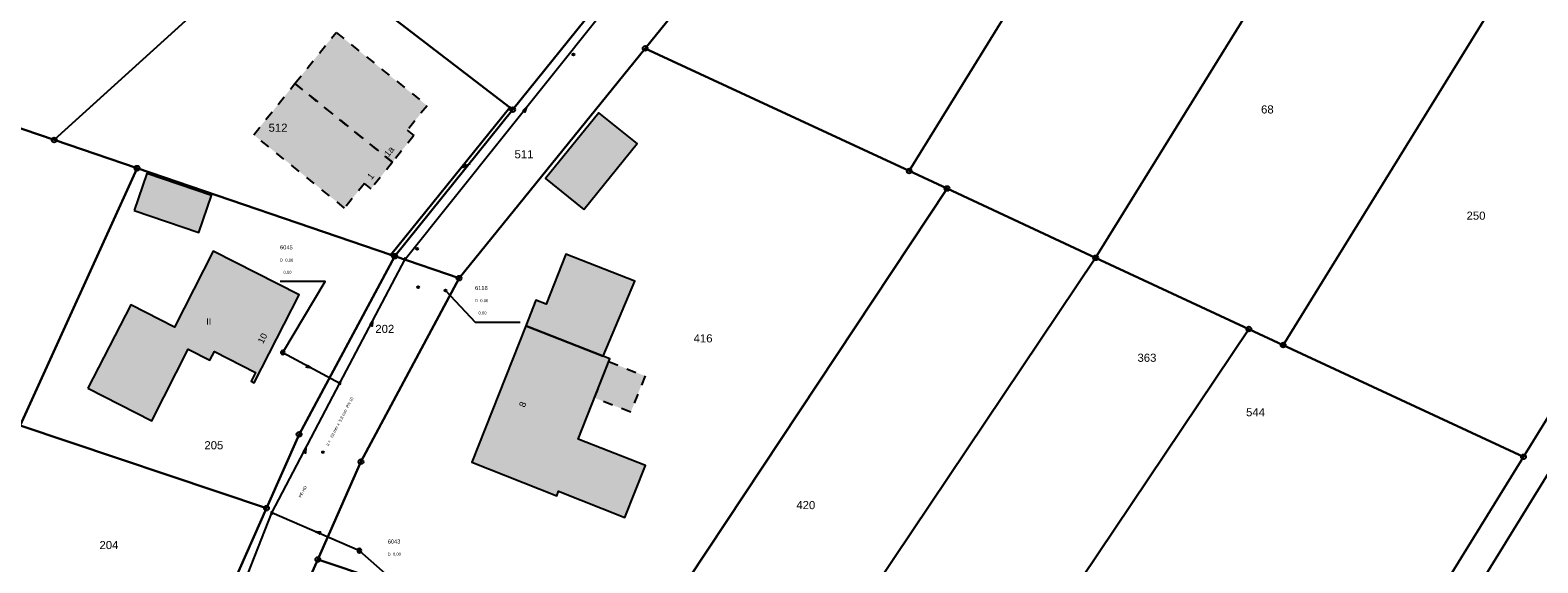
# Model space of a CAD drawing. Header units: metres. Extents: x 410063 to 2410512, y 5786105 to 5787650.
# Tile 11 of 30: x 2409890 to 2410044, y 5786784 to 5786838. Entities that reach past the tile are written whole.
import ezdxf

# ---------------------------------------------------------------- set-up
doc = ezdxf.new("R2010")
doc.units = ezdxf.units.M
doc.linetypes.add('DASHED_70', pattern=[2, 1, -1])
for name, color, linetype in [('DRUCK-DECKELH', 40, 'Continuous'), ('DRUCK-FLUßRICH', 40, 'Continuous'), ('DRUCK-HALTUNGE', 40, 'Continuous'), ('DRUCK-ROHRD-M', 40, 'Continuous'), ('DRUCK-ROHRMAT', 40, 'Continuous'), ('DRUCK-SCHACHTN', 40, 'Continuous'), ('DRUCK-SCHAECHT', 40, 'Continuous'), ('DRUCK-SOHLENH', 40, 'Continuous'), ('K100-FLST_GRENZEN', 40, 'Continuous'), ('K105-FLST_NUMMERN', 40, 'Continuous'), ('K125-GEB_LINIEN', 40, 'Continuous'), ('K125-GEB_LINIEN-FLAECHE', 2, 'Continuous'), ('K130-GEB_TEXTE', 40, 'Continuous'), ('K140-EINGER_GEBFL', 40, 'Continuous'), ('K140-EINGER_GEBFL-FLAECHE', 7, 'Continuous'), ('K141-EINGER_GEBTEXT', 40, 'Continuous'), ('SCHACHT-DECKHO', 40, 'Continuous'), ('SCHACHT-SOHLHO', 40, 'Continuous'), ('SCHAECHTE-OV', 40, 'Continuous'), ('SCHAECHTE-SCHN', 40, 'Continuous')]:
    doc.layers.add(name, color=color, linetype=linetype)
doc.styles.add('ARIAL', font='arial.ttf')

# ---------------------------------------------------------------- blocks, each defined once
blk = doc.blocks.new('233')
at = {"layer": 'K105-FLST_NUMMERN', "color": 7}
for points in [[(2, 0.5, 0), (0, 0, 0), (2, -0.5, 0)], [(0, 0, 0), (4, 0, 0)]]:
    blk.add_polyline3d(points, dxfattribs=at)
blk = doc.blocks.new('GRENZSTEIN')
at = {"color": 7, "linetype": 'Continuous'}
blk.add_circle((0.000001, 0.000001), 0.749999, dxfattribs=at)
blk = doc.blocks.new('251')
at = {"color": 40, "linetype": 'Continuous'}
blk.add_circle((0, 0), 0.175, dxfattribs=at)
blk = doc.blocks.new('140')
at = {"layer": 'DRUCK-FLUßRICH', "color": 12}
for points in [[(0, 0, 0), (6.9, 1, 0), (7, 0, 0), (0, 0, 0)], [(0.141, 0, 0), (0.165, 0.024, 0)], [(0.331, 0.048, 0), (0.283, 0, 0)], [(0.424, 0, 0), (0.496, 0.072, 0)], [(0.662, 0.096, 0), (0.566, 0, 0)], [(0.707, 0, 0), (0.827, 0.12, 0)], [(0.992, 0.144, 0), (0.849, 0, 0)], [(0.99, 0, 0), (1.158, 0.168, 0)], [(1.323, 0.192, 0), (1.131, 0, 0)], [(1.273, 0, 0), (1.489, 0.216, 0)], [(1.654, 0.24, 0), (1.414, 0, 0)], [(1.556, 0, 0), (1.819, 0.264, 0)], [(1.985, 0.288, 0), (1.697, 0, 0)], [(1.838, 0, 0), (2.15, 0.312, 0)], [(2.315, 0.336, 0), (1.98, 0, 0)], [(2.121, 0, 0), (2.481, 0.36, 0)], [(2.646, 0.384, 0), (2.263, 0, 0)], [(2.404, 0, 0), (2.812, 0.407, 0)], [(2.977, 0.431, 0), (2.546, 0, 0)], [(2.687, 0, 0), (3.142, 0.455, 0)], [(3.308, 0.479, 0), (2.828, 0, 0)], [(2.97, 0, 0), (3.473, 0.503, 0)], [(3.639, 0.527, 0), (3.111, 0, 0)], [(3.253, 0, 0), (3.804, 0.551, 0)], [(3.969, 0.575, 0), (3.394, 0, 0)], [(3.536, 0, 0), (4.135, 0.599, 0)], [(4.3, 0.623, 0), (3.677, 0, 0)], [(3.818, 0, 0), (4.466, 0.647, 0)], [(4.631, 0.671, 0), (3.96, 0, 0)], [(4.101, 0, 0), (4.796, 0.695, 0)], [(4.962, 0.719, 0), (4.243, 0, 0)], [(4.384, 0, 0), (5.127, 0.743, 0)], [(5.293, 0.767, 0), (4.525, 0, 0)], [(4.667, 0, 0), (5.458, 0.791, 0)], [(5.623, 0.815, 0), (4.808, 0, 0)], [(4.95, 0, 0), (5.789, 0.839, 0)], [(5.954, 0.863, 0), (5.091, 0, 0)], [(5.233, 0, 0), (6.119, 0.887, 0)], [(6.285, 0.911, 0), (5.374, 0, 0)], [(5.515, 0, 0), (6.45, 0.935, 0)], [(6.616, 0.959, 0), (5.657, 0, 0)], [(5.798, 0, 0), (6.781, 0.983, 0)], [(6.904, 0.964, 0), (5.94, 0, 0)], [(6.081, 0, 0), (6.916, 0.835, 0)], [(6.929, 0.707, 0), (6.223, 0, 0)], [(6.364, 0, 0), (6.942, 0.578, 0)], [(6.955, 0.45, 0), (6.505, 0, 0)], [(6.647, 0, 0), (6.968, 0.321, 0)], [(6.981, 0.193, 0), (6.788, 0, 0)], [(6.93, 0, 0), (6.994, 0.064, 0)]]:
    blk.add_polyline3d(points, dxfattribs=at)
blk = doc.blocks.new('147')
at = {"color": 12, "linetype": 'Continuous'}
blk.add_circle((0, 0), 1.25, dxfattribs=at)
at = {"layer": 'DRUCK-ROHRD-M', "color": 12}
blk.add_polyline3d([(-1.25, -1.25, 0), (1.25, 1.25, 0)], dxfattribs=at)
blk = doc.blocks.new('1002')
at = {"color": 7, "linetype": 'Continuous'}
for start, end in [(359.999977, 180.000023), (29.999995, 90.000023), (180.000023, 359.999977), (210.000012, 269.999977)]:
    blk.add_arc((0, 0), 2.5, start, end, dxfattribs=at)
at = {"layer": 'DRUCK-SCHAECHT', "color": 7}
for points in [[(0, 2.5, 0), (0, -2.5, 0)], [(2.165, 1.25, 0), (0, 1.25, 0), (0, 2.5, 0)], [(-2.165, -1.25, 0), (0, -1.25, 0), (0, -2.5, 0)]]:
    blk.add_polyline3d(points, dxfattribs=at)
blk = doc.blocks.new('1008')
at = {"color": 7, "linetype": 'Continuous'}
for start, end in [(360, 180), (180, 360)]:
    blk.add_arc((0, 0), 1.25, start, end, dxfattribs=at)
blk = doc.blocks.new('122')
at = {"color": 7, "linetype": 'Continuous'}
blk.add_circle((0, 0), 1.25, dxfattribs=at)

msp = doc.modelspace()

# ---------------------------------------------------------------- hatches: boundary and pattern name
at = {"layer": 'K125-GEB_LINIEN-FLAECHE', "true_color": 0xc7c8ca}
for points in [[(2409946.377, 5786819.837), (2409951.86, 5786826.592), (2409947.931, 5786829.75), (2409942.44, 5786822.991)], [(2409900.217, 5786819.738), (2409906.879, 5786817.454), (2409908.179, 5786821.246), (2409901.517, 5786823.53)], [(2409895.493, 5786801.501), (2409902.036, 5786798.157), (2409905.772, 5786805.498), (2409908.009, 5786804.36), (2409908.462, 5786805.25), (2409912.685, 5786803.101), (2409912.233, 5786802.21), (2409912.561, 5786802.042), (2409917.163, 5786811.054), (2409908.354, 5786815.535), (2409904.381, 5786807.742), (2409899.875, 5786810.04)], [(2409940.411, 5786807.899), (2409948.359, 5786804.76), (2409951.609, 5786812.475), (2409944.52, 5786815.259), (2409942.493, 5786810.117), (2409941.447, 5786810.52)], [(2409948.359, 5786804.76), (2409940.411, 5786807.899), (2409934.887, 5786793.893), (2409943.588, 5786790.461), (2409943.771, 5786790.924), (2409950.594, 5786788.233), (2409952.693, 5786793.553), (2409945.801, 5786796.271), (2409949.044, 5786804.494), (2409948.531, 5786804.692)]]:
    msp.add_hatch(color=9, dxfattribs=at).paths.add_polyline_path(points)
at = {"layer": 'K140-EINGER_GEBFL-FLAECHE'}
for color, points in [(11, [(2409928.936, 5786827.402), (2409926.741, 5786824.677), (2409916.726, 5786832.745), (2409920.956, 5786837.996), (2409930.29, 5786830.477), (2409928.255, 5786827.951)]), (111, [(2409948.934, 5786804.215), (2409952.655, 5786802.748), (2409951.187, 5786799.027), (2409947.467, 5786800.494)])]:
    msp.add_hatch(color=color, dxfattribs=at).paths.add_polyline_path(points)
at = {"layer": 'K140-EINGER_GEBFL-FLAECHE', "linetype": 'DASHED_70'}
msp.add_hatch(color=11, dxfattribs=at).paths.add_polyline_path([(2409926.741, 5786824.677), (2409924.552, 5786821.96), (2409923.871, 5786822.509), (2409921.83, 5786819.975), (2409912.496, 5786827.494), (2409916.726, 5786832.745)])

# ---------------------------------------------------------------- linework, layer by layer
at = {"layer": 'DRUCK-HALTUNGE', "color": 12}
for points in [[(2409928.03, 5786814.74, 0), (2409952.92, 5786845.89, 0)], [(2409921.34, 5786802.01, 0), (2409928.03, 5786814.74, 0)], [(2409915.48, 5786805.16, 0), (2409921.34, 5786802.01, 0)], [(2409914.35, 5786788.7, 0), (2409921.34, 5786802.01, 0)], [(2409907.39, 5786776.94, 0), (2409909.43, 5786776.14, 0), (2409914.35, 5786788.7, 0)], [(2409923.34, 5786784.82, 0), (2409914.35, 5786788.7, 0)]]:
    msp.add_polyline3d(points, dxfattribs=at)
at = {"layer": 'DRUCK-SCHACHTN', "color": 7}
for points in [[(2409915.48, 5786805.16, 0), (2409919.84, 5786812.434, 0), (2409915.205, 5786812.434, 0)], [(2409923.34, 5786784.82, 0), (2409926.252, 5786782.255, 0), (2409930.887, 5786782.255, 0)]]:
    msp.add_polyline3d(points, dxfattribs=at)
at = {"layer": 'K100-FLST_GRENZEN', "color": 18, "true_color": 0x000000}
for points in [[(2410166.242981, 5786988.421997, 0), (2410124.467987, 5786921.005005, 0), (2410106.040009, 5786891.266998, 0), (2410103.841003, 5786887.696991, 0), (2410077.643005, 5786845.173004, 0), (2410076.143005, 5786842.737, 0), (2410073.705994, 5786838.781006, 0), (2410071.877991, 5786835.813004, 0), (2410004.876007, 5786727.078003, 0), (2410003.075989, 5786724.156998, 0), (2410001.393005, 5786721.436996, 0), (2409999.873993, 5786718.981995, 0), (2409982.028015, 5786690, 0), (2409945.76001, 5786631.417999, 0), (2409941.582001, 5786624.669998, 0)], [(2409941.582001, 5786624.669998, 0), (2409945.76001, 5786631.417999, 0), (2409982.028015, 5786690, 0), (2409999.873993, 5786718.981995, 0), (2410001.393005, 5786721.436996, 0), (2410003.075989, 5786724.156998, 0), (2410004.876007, 5786727.078003, 0), (2410071.877991, 5786835.813004, 0), (2410070.894989, 5786839.970001, 0), (2410042.794006, 5786794.445999, 0), (2410022.88501, 5786762.197006, 0), (2410002.212006, 5786728.710007, 0), (2410000.041992, 5786725.182999, 0), (2409997.894989, 5786721.695007, 0), (2409976.273987, 5786686.620003, 0), (2409963.108002, 5786665.260002, 0), (2409961.954987, 5786663.388, 0), (2409942.765015, 5786632.257, 0), (2409939.558014, 5786626.986, 0), (2409938.734009, 5786625.632, 0), (2409896.14801, 5786556.725, 0)]]:
    msp.add_polyline3d(points, dxfattribs=at)
for points in [[(2409939.080994, 5786830.076004, 0), (2409926.964996, 5786815.035995, 0), (2409933.571014, 5786812.781998, 0), (2409952.67099, 5786836.352005, 0), (2409983.640015, 5786874.589996, 0), (2409992.161011, 5786885.135986, 0), (2409999.109985, 5786893.737, 0), (2409994.572998, 5786898.841003, 0), (2409984.497986, 5786886.40799, 0), (2409978.365997, 5786878.841003, 0), (2409971.364014, 5786870.148987, 0), (2409957.09201, 5786852.433014, 0), (2409939.080994, 5786830.076004, 0)], [(2409979.769012, 5786823.776993, 0), (2410012.160004, 5786876.266998, 0), (2409996.572998, 5786885.899994, 0), (2409992.161011, 5786885.135986, 0), (2409983.640015, 5786874.589996, 0), (2409952.67099, 5786836.352005, 0), (2409979.769012, 5786823.776993, 0)], [(2409983.643005, 5786821.975998, 0), (2409998.897003, 5786814.869995, 0), (2410030.052002, 5786865.209991, 0), (2410012.160004, 5786876.266998, 0), (2409979.769012, 5786823.776993, 0), (2409983.643005, 5786821.975998, 0)], [(2409915.466003, 5786848.221008, 0), (2409938.790985, 5786830.298996, 0), (2409939.080994, 5786830.076004, 0), (2409957.09201, 5786852.433014, 0), (2409940.010986, 5786866.324005, 0), (2409937.588989, 5786868.294006, 0), (2409915.466003, 5786848.221008, 0)], [(2410014.609009, 5786807.554993, 0), (2410018.13501, 5786805.914993, 0), (2410047.920013, 5786854.167999, 0), (2410030.052002, 5786865.209991, 0), (2409998.897003, 5786814.869995, 0), (2410014.609009, 5786807.554993, 0)], [(2409889.113998, 5786850.359009, 0), (2409868.337997, 5786835.041, 0), (2409882.544006, 5786830.194, 0), (2409892.029999, 5786826.957001, 0), (2409913.518005, 5786846.45401, 0), (2409899.312012, 5786858.744995, 0), (2409894.144989, 5786854.069, 0), (2409889.113998, 5786850.359009, 0)], [(2410042.794006, 5786794.445999, 0), (2410070.894989, 5786839.970001, 0), (2410047.920013, 5786854.167999, 0), (2410018.13501, 5786805.914993, 0), (2410042.794006, 5786794.445999, 0)], [(2409915.466003, 5786848.221008, 0), (2409913.518005, 5786846.45401, 0), (2409892.029999, 5786826.957001, 0), (2409900.523987, 5786824.059006, 0), (2409926.554993, 5786815.175995, 0), (2409938.790985, 5786830.298996, 0), (2409915.466003, 5786848.221008, 0)], [(2409919.074005, 5786783.919998, 0), (2409949.582001, 5786773.686005, 0), (2409951.118988, 5786776.375, 0), (2409953.34201, 5786776.253006, 0), (2409983.643005, 5786821.975998, 0), (2409979.769012, 5786823.776993, 0), (2409952.67099, 5786836.352005, 0), (2409933.571014, 5786812.781998, 0), (2409923.502014, 5786793.944, 0), (2409919.074005, 5786783.919998, 0)], [(2409876.483994, 5786771.276993, 0), (2409888.520996, 5786797.671997, 0), (2409900.523987, 5786824.059006, 0), (2409892.029999, 5786826.957001, 0), (2409882.544006, 5786830.194, 0), (2409857.606003, 5786777.720993, 0), (2409876.483994, 5786771.276993, 0)], [(2409926.554993, 5786815.175995, 0), (2409926.964996, 5786815.035995, 0), (2409939.080994, 5786830.076004, 0), (2409938.790985, 5786830.298996, 0), (2409926.554993, 5786815.175995, 0)], [(2409888.520996, 5786797.671997, 0), (2409913.807007, 5786789.179001, 0), (2409917.156006, 5786796.755005, 0), (2409926.964996, 5786815.035995, 0), (2409926.554993, 5786815.175995, 0), (2409900.523987, 5786824.059006, 0), (2409888.520996, 5786797.671997, 0)], [(2409937.26001, 5786750.714005, 0), (2409957.003998, 5786744.042007, 0), (2409969.049988, 5786780.080002, 0), (2409974.338989, 5786778.309006, 0), (2409998.897003, 5786814.869995, 0), (2409983.643005, 5786821.975998, 0), (2409953.34201, 5786776.253006, 0), (2409940.69101, 5786757.162003, 0), (2409937.26001, 5786750.714005, 0)], [(2409899.199005, 5786763.537994, 0), (2409912.410004, 5786759.110992, 0), (2409910.963989, 5786763.766006, 0), (2409915.354004, 5786775.498993, 0), (2409919.074005, 5786783.919998, 0), (2409923.502014, 5786793.944, 0), (2409933.571014, 5786812.781998, 0), (2409926.964996, 5786815.035995, 0), (2409917.156006, 5786796.755005, 0), (2409913.807007, 5786789.179001, 0), (2409908.976013, 5786778.255997, 0), (2409904.371002, 5786766.001007, 0), (2409899.199005, 5786763.537994, 0)], [(2409991.214996, 5786772.656998, 0), (2409995.708008, 5786779.360001, 0), (2410014.609009, 5786807.554993, 0), (2409998.897003, 5786814.869995, 0), (2409974.338989, 5786778.309006, 0), (2409991.214996, 5786772.656998, 0)], [(2410014.609009, 5786807.554993, 0), (2409995.708008, 5786779.360001, 0), (2410017.734009, 5786765.283997, 0), (2409996.373993, 5786730.690002, 0), (2410002.212006, 5786728.710007, 0), (2410022.88501, 5786762.197006, 0), (2410042.794006, 5786794.445999, 0), (2410018.13501, 5786805.914993, 0), (2410014.609009, 5786807.554993, 0)], [(2409876.483994, 5786771.276993, 0), (2409899.199005, 5786763.537994, 0), (2409904.371002, 5786766.001007, 0), (2409908.976013, 5786778.255997, 0), (2409913.807007, 5786789.179001, 0), (2409888.520996, 5786797.671997, 0), (2409876.483994, 5786771.276993, 0)], [(2409912.410004, 5786759.110992, 0), (2409936.571991, 5786750.945999, 0), (2409940.69101, 5786757.162003, 0), (2409948.157013, 5786771.195007, 0), (2409949.582001, 5786773.686005, 0), (2409919.074005, 5786783.919998, 0), (2409915.354004, 5786775.498993, 0), (2409910.963989, 5786763.766006, 0), (2409912.410004, 5786759.110992, 0)]]:
    msp.add_polyline3d(points, close=True, dxfattribs=at)
at = {"layer": 'K125-GEB_LINIEN', "color": 32}
for points in [[(2409946.377, 5786819.837, 0), (2409951.86, 5786826.592, 0), (2409947.931, 5786829.75, 0), (2409942.44, 5786822.991, 0), (2409946.377, 5786819.837, 0)], [(2409900.217, 5786819.738, 0), (2409906.879, 5786817.454, 0), (2409908.179, 5786821.246, 0), (2409901.517, 5786823.53, 0), (2409900.217, 5786819.738, 0)], [(2409895.493011, 5786801.501007, 0), (2409902.036011, 5786798.156998, 0), (2409905.772003, 5786805.498001, 0), (2409908.009003, 5786804.360001, 0), (2409908.462006, 5786805.25, 0), (2409912.684998, 5786803.100998, 0), (2409912.233002, 5786802.210007, 0), (2409912.561005, 5786802.042007, 0), (2409917.162994, 5786811.054001, 0), (2409908.354004, 5786815.535004, 0), (2409904.381012, 5786807.742004, 0), (2409899.875, 5786810.039993, 0), (2409895.493011, 5786801.501007, 0)], [(2409940.411, 5786807.899, 0), (2409948.359, 5786804.76, 0), (2409951.609, 5786812.475, 0), (2409944.52, 5786815.259, 0), (2409942.493, 5786810.117, 0), (2409941.447, 5786810.52, 0), (2409940.411, 5786807.899, 0)], [(2409948.359009, 5786804.759995, 0), (2409940.411011, 5786807.899002, 0), (2409934.886993, 5786793.893005, 0), (2409943.588013, 5786790.460999, 0), (2409943.770996, 5786790.923996, 0), (2409950.593994, 5786788.233002, 0), (2409952.692993, 5786793.552994, 0), (2409945.800995, 5786796.270996, 0), (2409949.044006, 5786804.494003, 0), (2409948.531006, 5786804.692001, 0), (2409948.359009, 5786804.759995, 0)]]:
    msp.add_polyline3d(points, dxfattribs=at)
at = {"layer": 'K140-EINGER_GEBFL', "color": 132, "linetype": 'DASHED_70'}
for points in [[(2409928.936, 5786827.402, 0), (2409926.741, 5786824.677, 0), (2409916.726, 5786832.745, 0), (2409920.956, 5786837.996, 0), (2409930.29, 5786830.477, 0), (2409928.255, 5786827.951, 0), (2409928.936, 5786827.402, 0)], [(2409926.741, 5786824.677, 0), (2409924.552, 5786821.96, 0), (2409923.871, 5786822.509, 0), (2409921.83, 5786819.975, 0), (2409912.496, 5786827.494, 0), (2409916.726, 5786832.745, 0), (2409926.741, 5786824.677, 0)], [(2409948.934, 5786804.215, 0), (2409952.655, 5786802.748, 0), (2409951.187, 5786799.027, 0), (2409947.467, 5786800.494, 0), (2409948.934, 5786804.215, 0)]]:
    msp.add_polyline3d(points, dxfattribs=at)
at = {"layer": 'SCHAECHTE-SCHN', "color": 3}
msp.add_polyline3d([(2409932.17, 5786811.51, 0), (2409935.216, 5786808.268, 0), (2409939.851, 5786808.268, 0)], dxfattribs=at)

# ---------------------------------------------------------------- block references
at = {"layer": 'DRUCK-FLUßRICH', "xscale": 0.067, "yscale": 0.233}
for p, rotation in [((2409940.475, 5786830.315), 227.374), ((2409924.685, 5786808.375), 238.277), ((2409918.41, 5786803.585), 147.74), ((2409917.845, 5786795.355), 238.293), ((2409918.845, 5786786.76), 332.655)]:
    msp.add_blockref('140', p, dxfattribs=dict(at, rotation=rotation))
at = {"layer": 'DRUCK-ROHRD-M', "xscale": 0.067, "yscale": 0.067, "rotation": 62.25999999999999}
msp.add_blockref('147', (2409919.597, 5786794.927), dxfattribs=at)
at = {"layer": 'DRUCK-SCHAECHT', "xscale": 0.083, "yscale": 0.083, "rotation": 0.5}
for name, p in [('1008', (2409928.03, 5786814.74)), ('1002', (2409915.48, 5786805.16)), ('1008', (2409921.34, 5786802.01)), ('1008', (2409914.35, 5786788.7)), ('1002', (2409923.34, 5786784.82))]:
    msp.add_blockref(name, p, dxfattribs=at)
at = {"layer": 'K100-FLST_GRENZEN', "xscale": 0.333, "yscale": 0.333}
for name, p in [('GRENZSTEIN', (2409952.671, 5786836.352)), ('251', (2409938.791, 5786830.299)), ('GRENZSTEIN', (2409939.081, 5786830.076)), ('GRENZSTEIN', (2409892.03, 5786826.957)), ('GRENZSTEIN', (2409900.524, 5786824.059)), ('GRENZSTEIN', (2409979.769, 5786823.777)), ('GRENZSTEIN', (2409983.643, 5786821.976)), ('251', (2409926.555, 5786815.176)), ('GRENZSTEIN', (2409926.965, 5786815.036)), ('GRENZSTEIN', (2409998.897, 5786814.87)), ('GRENZSTEIN', (2409933.571, 5786812.782)), ('GRENZSTEIN', (2410014.609, 5786807.555)), ('GRENZSTEIN', (2410018.135, 5786805.915)), ('GRENZSTEIN', (2409917.156, 5786796.755)), ('GRENZSTEIN', (2409923.502, 5786793.944)), ('GRENZSTEIN', (2410042.794, 5786794.446)), ('GRENZSTEIN', (2409913.807, 5786789.179)), ('GRENZSTEIN', (2409919.074, 5786783.92))]:
    msp.add_blockref(name, p, dxfattribs=at)
at = {"layer": 'K105-FLST_NUMMERN', "xscale": 0.21645, "yscale": 0.21645, "rotation": 26.952}
msp.add_blockref('233', (2409933.954, 5786824.166), dxfattribs=at)
at = {"layer": 'SCHAECHTE-OV', "xscale": 0.083, "yscale": 0.083, "rotation": 0.5}
for p in [(2409945.3, 5786835.74), (2409929.27, 5786815.78), (2409929.37, 5786811.85), (2409932.17, 5786811.51)]:
    msp.add_blockref('122', p, dxfattribs=at)

# ---------------------------------------------------------------- texts
at = {"layer": 'DRUCK-DECKELH', "color": 7, "linetype": 'Continuous', "style": 'ARIAL'}
for p in [(2409915.205, 5786814.484), (2409926.252, 5786784.305)]:
    msp.add_text('D  0,00', height=0.3, dxfattribs=at).set_placement(p)
at = {"layer": 'DRUCK-ROHRMAT', "color": 12, "linetype": 'Continuous', "style": 'ARIAL'}
for s, p in [('a =   63 mm x  5.8 mm  PN 10', (2409920.155, 5786795.538)), ('PE-HD', (2409917.362, 5786790.229))]:
    msp.add_text(s, height=0.3, rotation=62.26, dxfattribs=at).set_placement(p)
at = {"layer": 'DRUCK-SCHACHTN', "color": 7, "linetype": 'Continuous', "style": 'ARIAL'}
for s, p in [('6045', (2409915.205, 5786815.734)), ('6043', (2409926.252, 5786785.555))]:
    msp.add_text(s, height=0.416, dxfattribs=at).set_placement(p)
at = {"layer": 'DRUCK-SOHLENH', "color": 7, "linetype": 'Continuous', "style": 'ARIAL'}
msp.add_text('   0,00', height=0.3, dxfattribs=at).set_placement((2409915.205, 5786813.234))
at = {"layer": 'K105-FLST_NUMMERN', "color": 7, "linetype": 'Continuous', "style": 'ARIAL'}
for s, p in [('68', (2410015.871, 5786829.677)), ('512', (2409914.027, 5786827.803)), ('511', (2409939.258, 5786825.077)), ('250', (2410036.955, 5786818.777)), ('202', (2409924.98, 5786807.16)), ('416', (2409957.637, 5786806.187)), ('363', (2410003.187, 5786804.199)), ('544', (2410014.333, 5786798.609)), ('205', (2409907.439, 5786795.221)), ('420', (2409968.183, 5786789.081)), ('204', (2409896.672, 5786784.982))]:
    msp.add_text(s, height=0.8325, dxfattribs=at).set_placement(p)
at = {"layer": 'K130-GEB_TEXTE', "color": 7, "linetype": 'Continuous', "style": 'ARIAL'}
msp.add_text('II', height=0.666, dxfattribs=at).set_placement((2409907.627, 5786807.992))
for s, rotation, p in [('10', 62.931, (2409913.459, 5786806.002)), ('8', 68.448997, (2409940.311, 5786799.47))]:
    msp.add_text(s, height=0.666, rotation=rotation, dxfattribs=at).set_placement(p)
at = {"layer": 'K141-EINGER_GEBTEXT', "color": 7, "linetype": 'Continuous', "style": 'ARIAL'}
for s, p in [('1a', (2409926.329, 5786825.162)), ('1', (2409924.588, 5786822.829))]:
    msp.add_text(s, height=0.666, rotation=51.146, dxfattribs=at).set_placement(p)
at = {"layer": 'SCHACHT-DECKHO', "color": 3, "linetype": 'Continuous', "style": 'ARIAL'}
msp.add_text('D  0.00', height=0.3, dxfattribs=at).set_placement((2409935.216, 5786810.318))
at = {"layer": 'SCHACHT-SOHLHO', "color": 3, "linetype": 'Continuous', "style": 'ARIAL'}
msp.add_text('   0.00', height=0.3, dxfattribs=at).set_placement((2409935.216, 5786809.068))
at = {"layer": 'SCHAECHTE-SCHN', "color": 3, "linetype": 'Continuous', "style": 'ARIAL'}
msp.add_text('6118', height=0.416, dxfattribs=at).set_placement((2409935.216, 5786811.568))

doc.saveas('drawing.dxf')
